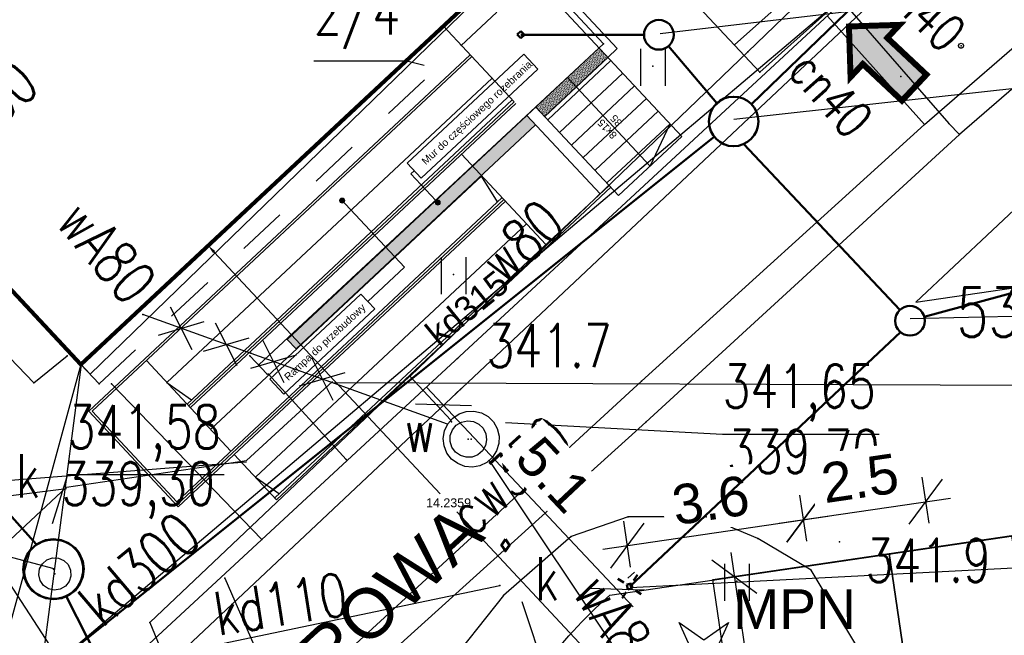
# Model space of a CAD drawing. Extents: x 5552506 to 5553307, y 5642054 to 5642708.
# Tile 26 of 72: x 5552828 to 5552848, y 5642453 to 5642466. Entities that reach past the tile are written whole.
import ezdxf
from ezdxf.enums import TextEntityAlignment as Align
from ezdxf.lldxf.tags import DXFTag

# ---------------------------------------------------------------- set-up
doc = ezdxf.new("R2010")
doc.units = 0
doc.header["$MEASUREMENT"] = 0
doc.linetypes.add('1', pattern=[2, 1, -1])
doc.linetypes.add('ACAD_ISO02W100', pattern=[15, 12, -3])
for name, color, linetype, lineweight in [('0_OPIS', 7, 'Continuous', 13), ('A_SC_WID', 1, 'Continuous', 18), ('A_WYBURZENIA', 6, 'Continuous', 0), ('Opisy', 7, 'Continuous', 13), ('PROJEKT', 255, 'Continuous', 50), ('ramka', 9, 'Continuous', 30)]:
    doc.layers.add(name, color=color, linetype=linetype, lineweight=lineweight)
for name, color, linetype in [('3DPLAN_K_OBRYS', 243, 'Continuous'), ('3DPLAN_K_OBRYS WIDOK', 242, 'Continuous'), ('A_SCHODY', 6, 'Continuous'), ('drzewa', 98, 'Continuous'), ('EGB_BlokBudynku', 7, 'Continuous'), ('EGB_Budynek', 7, 'Continuous'), ('EGB_DzialkaEwidencyjna', 7, 'Continuous'), ('EGB_ObiektTrwaleZwiazanyZBudynk', 7, 'Continuous'), ('GES_PrzewodCieplowniczy', 7, 'Continuous'), ('GES_PrzewodGazowy', 40, 'Continuous'), ('GES_PrzewodKanalizacyjny', 7, 'Continuous'), ('GES_Rzedna', 7, 'Continuous'), ('IS_Węzeł_sieci_kanalizacyjnej_-_opisy', 7, 'Continuous'), ('IS_Węzły_sieci_wodociągowej_-_opisy', 7, 'Continuous'), ('OT_Komunikacja', 7, 'Continuous'), ('OT_Rzedna', 7, 'Continuous'), ('pomiar', 7, 'Continuous'), ('przew_d_wodociagowy', 5, 'Continuous')]:
    doc.layers.add(name, color=color, linetype=linetype)
doc.layers.add('deszczówka', color=7, linetype='Continuous', lineweight=50, true_color=0x0a8f2c)
doc.layers.add('kan2', color=7, linetype='Continuous', lineweight=50, true_color=0x7f0300)
doc.layers.add('pomoce IS', color=7, linetype='Continuous', plot=False)
doc.layers.add('wodociagi', color=7, linetype='Continuous', true_color=0x085c77)
doc.styles.add('ARIAL', font='arial.ttf')
doc.styles.add('J-SWIS', font='arial.ttf', dxfattribs={"width": 0.8})
doc.styles.get("Standard").update_dxf_attribs({"font": 'arial.ttf'})
doc.styles.add('STYL_ARIAL', font='simplex', dxfattribs={"width": 0.75, "oblique": 0.1})
doc.styles.add('TABEL1', font='txt')
tags = doc.linetypes.add('SOLID', pattern=[10, 10, 0]).pattern_tags.tags
tags[6:7] = [DXFTag(74, 4), DXFTag(75, 0), DXFTag(340, '0'), DXFTag(46, 0.0), DXFTag(50, 0.0), DXFTag(44, 0.0), DXFTag(45, 0.0)]
tags[4:5] = [DXFTag(74, 4), DXFTag(75, 0), DXFTag(340, '0'), DXFTag(46, 0.0), DXFTag(50, 0.0), DXFTag(44, 0.0), DXFTag(45, 0.0)]
doc.dimstyles.new('darek', dxfattribs={"dimtxt": 0.8, "dimasz": 0.8, "dimexe": 0.5, "dimexo": 0.5, "dimgap": 0.25, "dimtad": 1, "dimrnd": 0.01, "dimzin": 1, "dimdsep": 46, "dimtxsty": 'ARIAL', "dimblk": 'OBLIQUE', "dimcen": 0.8, "dimdle": 0.5, "dimclrd": 256, "dimclre": 256, "dimclrt": 256, "dimazin": 0, "dimtfac": 1, "dimtmove": 1, "dimatfit": 3, "dimfxl": 1, "dimtfill": 1, "dimlwd": -1, "dimlwe": -1, "dimarcsym": 0})
doc.dimstyles.get("Standard").update_dxf_attribs({"dimtxt": 0.18, "dimasz": 0.18, "dimexe": 0.18, "dimexo": 0.0625, "dimgap": 0.09, "dimtad": 0, "dimtih": 1, "dimtoh": 1, "dimdec": 4, "dimzin": 0, "dimdsep": 46, "dimtxsty": 'Standard', "dimcen": 0.09, "dimadec": 0, "dimazin": 0, "dimtfac": 1, "dimtdec": 4, "dimtofl": 0, "dimtmove": 0, "dimatfit": 3, "dimfxl": 1, "dimtolj": 1, "dimtzin": 0, "dimarcsym": 0})

# ---------------------------------------------------------------- blocks, each defined once
blk = doc.blocks.new('DIG')
at = {"color": 7}
for points in [[(-1, 1.3, 0), (0, 0.6, 0), (1, 1.3, 0), (0.5, 0.2, 0), (1.4, -0.4, 0), (0.3, -0.4, 0), (0, -1.5, 0), (-0.3, -0.4, 0), (-1.4, -0.4, 0), (-0.5, 0.2, 0), (-1, 1.3, 0)], [(0, 0.1, 0), (0.0643, 0.0766, 0), (0.0985, 0.0174, 0), (0.0866, -0.05, 0), (0.0342, -0.094, 0), (-0.0342, -0.094, 0), (-0.0866, -0.05, 0), (-0.0985, 0.0174, 0), (-0.0643, 0.0766, 0), (0, 0.1, 0)]]:
    blk.add_polyline3d(points, dxfattribs=at)
blk = doc.blocks.new('RTPW01')
at = {"color": 7}
blk.add_polyline3d([(0, 0.1, 0), (0.0643, 0.0766, 0), (0.0985, 0.0174, 0), (0.0866, -0.05, 0), (0.0342, -0.094, 0), (-0.0342, -0.094, 0), (-0.0866, -0.05, 0), (-0.0985, 0.0174, 0), (-0.0643, 0.0766, 0), (0, 0.1, 0)], dxfattribs=at)
blk = doc.blocks.new('TRA1')
at = {"color": 7}
for points in [[(-0.5, 0.7, 0), (-0.5, -0.8, 0)], [(0.5, 0.7, 0), (0.5, -0.8, 0)]]:
    blk.add_polyline3d(points, dxfattribs=at)
blk = doc.blocks.new('_Oblique')
at = {"color": 0, "linetype": 'ByBlock', "lineweight": -2}
blk.add_line((-0.5, -0.5), (0.5, 0.5), dxfattribs=at)
blk = doc.blocks.new('*D254')
at = {"layer": 'Defpoints', "color": 0, "linetype": 'ByBlock'}
for p in [(5552841.159, 5642454.266), (5552842.825, 5642449.457), (5552841.887, 5642449.319)]:
    blk.add_point(p, dxfattribs=at)
at = {"layer": 'pomiar'}
for p, q in [((5552842.025, 5642454.899), (5552842.898, 5642448.962)), ((5552841.654, 5642454.339), (5552842.592, 5642454.477)), ((5552842.381, 5642449.392), (5552843.32, 5642449.53))]:
    blk.add_line(p, q, dxfattribs=at)
at = {"layer": 'pomiar', "xscale": 0.8, "yscale": 0.8, "zscale": 0.8}
for p, rotation in [((5552842.098, 5642454.404), 98.36916538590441), ((5552842.825, 5642449.457), 278.3691653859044)]:
    blk.add_blockref('_Oblique', p, dxfattribs=dict(at, rotation=rotation))
at = {"layer": 'pomiar', "linetype": 'ByBlock', "insert": (5552843.113, 5642452.026), "char_height": 0.8, "attachment_point": 5, "rotation": 278.3692, "style": 'ARIAL', "bg_fill": 3, "box_fill_scale": 1.25, "bg_fill_color": 256, "bg_fill_true_color": 13158600, "bg_fill_transparency": 0}
blk.add_mtext('5.0', dxfattribs=at)
blk = doc.blocks.new('*D255')
at = {"layer": 'Defpoints', "color": 0, "linetype": 'ByBlock'}
for p in [(5552843.495, 5642455.562), (5552843.632, 5642454.63), (5552840.071, 5642454.106)]:
    blk.add_point(p, dxfattribs=at)
at = {"layer": 'pomiar'}
for p, q in [((5552843.56, 5642455.124), (5552843.422, 5642456.057)), ((5552839.439, 5642454.966), (5552843.99, 5642455.635)), ((5552839.998, 5642454.6), (5552839.861, 5642455.533))]:
    blk.add_line(p, q, dxfattribs=at)
at = {"layer": 'pomiar', "xscale": 0.8, "yscale": 0.8, "zscale": 0.8}
for p, rotation in [((5552843.495, 5642455.562), 8.369165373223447), ((5552839.933, 5642455.038), 188.3691653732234)]:
    blk.add_blockref('_Oblique', p, dxfattribs=dict(at, rotation=rotation))
at = {"layer": 'pomiar', "linetype": 'ByBlock', "insert": (5552841.618, 5642455.952), "char_height": 0.8, "attachment_point": 5, "rotation": 8.3692, "style": 'ARIAL', "bg_fill": 3, "box_fill_scale": 1.25, "bg_fill_color": 256, "bg_fill_true_color": 13158600, "bg_fill_transparency": 0}
blk.add_mtext('3.6', dxfattribs=at)
blk = doc.blocks.new('*D258')
at = {"layer": 'Defpoints', "color": 0, "linetype": 'ByBlock'}
for p in [(5552845.968, 5642455.926), (5552846.106, 5642454.994), (5552843.632, 5642454.63)]:
    blk.add_point(p, dxfattribs=at)
at = {"layer": 'pomiar'}
for p, q in [((5552846.033, 5642455.488), (5552845.896, 5642456.421)), ((5552843, 5642455.49), (5552846.463, 5642455.999)), ((5552843.56, 5642455.124), (5552843.422, 5642456.057))]:
    blk.add_line(p, q, dxfattribs=at)
at = {"layer": 'pomiar', "xscale": 0.8, "yscale": 0.8, "zscale": 0.8}
for p, rotation in [((5552845.968, 5642455.926), 8.369165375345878), ((5552843.495, 5642455.562), 188.3691653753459)]:
    blk.add_blockref('_Oblique', p, dxfattribs=dict(at, rotation=rotation))
at = {"layer": 'pomiar', "linetype": 'ByBlock', "insert": (5552844.636, 5642456.396), "char_height": 0.8, "attachment_point": 5, "rotation": 8.3692, "style": 'ARIAL', "bg_fill": 3, "box_fill_scale": 1.25, "bg_fill_color": 256, "bg_fill_true_color": 13158600, "bg_fill_transparency": 0}
blk.add_mtext('2.5', dxfattribs=at)
blk = doc.blocks.new('*D383')
at = {"color": 0, "linetype": 'ByBlock', "lineweight": -2}
for p, q in [((5552831.416, 5642461.06), (5552831.33, 5642460.979)), ((5552831.584, 5642460.971), (5552836.153, 5642456.081)), ((5552841.057, 5642450.832), (5552836.489, 5642455.721)), ((5552841.134, 5642450.657), (5552841.048, 5642450.577))]:
    blk.add_line(p, q, dxfattribs=at)
at = {"color": 0, "linetype": 'ByBlock'}
for points in [[(5552831.606, 5642460.991), (5552831.562, 5642460.95), (5552831.461, 5642461.102)], [(5552841.035, 5642450.811), (5552841.079, 5642450.852), (5552841.18, 5642450.7)]]:
    blk.add_solid(points, dxfattribs=at)
at = {"layer": 'Defpoints', "color": 0, "linetype": 'ByBlock'}
for p in [(5552831.461, 5642461.102), (5552831.461, 5642461.102), (5552841.18, 5642450.7)]:
    blk.add_point(p, dxfattribs=at)
at = {"color": 0, "linetype": 'ByBlock', "insert": (5552836.321, 5642455.901), "char_height": 0.18, "attachment_point": 5}
blk.add_mtext('\\A1;14.2359', dxfattribs=at)
blk = doc.blocks.new('*D411')
at = {"layer": 'Defpoints', "color": 0, "linetype": 'ByBlock'}
for p in [(5552836.081, 5642457.751), (5552836.216, 5642457.878), (5552839.577, 5642454.033)]:
    blk.add_point(p, dxfattribs=at)
at = {"layer": 'pomiar'}
for p, q in [((5552840.055, 5642453.796), (5552835.873, 5642458.242)), ((5552836.445, 5642458.093), (5552836.58, 5642458.221)), ((5552839.942, 5642454.376), (5552840.077, 5642454.503))]:
    blk.add_line(p, q, dxfattribs=at)
at = {"layer": 'pomiar', "xscale": 0.8, "yscale": 0.8, "zscale": 0.8}
for p, rotation in [((5552836.216, 5642457.878), 133.246595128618), ((5552839.713, 5642454.16), 313.246595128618)]:
    blk.add_blockref('_Oblique', p, dxfattribs=dict(at, rotation=rotation))
at = {"layer": 'pomiar', "linetype": 'ByBlock', "insert": (5552838.444, 5642456.47), "char_height": 0.8, "attachment_point": 5, "rotation": 313.2466, "style": 'ARIAL', "bg_fill": 3, "box_fill_scale": 1.25, "bg_fill_color": 256, "bg_fill_true_color": 13158600, "bg_fill_transparency": 0}
blk.add_mtext('5.1', dxfattribs=at)

msp = doc.modelspace()

# ---------------------------------------------------------------- hatches: boundary and pattern name
at = {"layer": 'A_SC_WID'}
msp.add_hatch(color=256, dxfattribs=at).paths.add_polyline_path([(5552844.41374, 5642465.53103), (5552844.4464, 5642464.50861), (5552844.69384, 5642464.77238), (5552845.48515, 5642464.03005), (5552845.98003, 5642464.55759), (5552845.18872, 5642465.29991), (5552845.43617, 5642465.56368)])
at = {"layer": 'A_WYBURZENIA', "transparency": 33554687}
h = msp.add_hatch(dxfattribs=at)
h.set_pattern_fill('DOTS', color=256, scale=0.015, angle=43.0702)
h.set_pattern_definition([(43.0702, (5552418.91445, 5642489.12554), (-0.0075636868, 0.025526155), [0, -0.0238125])])
h.paths.add_polyline_path([(5552838.08599, 5642463.90164), (5552838.26354, 5642463.7117), (5552838.90275, 5642464.30923), (5552838.7252, 5642464.49917), (5552838.08599, 5642463.90164)], is_closed=False)
h.paths.add_polyline_path([(5552838.7252, 5642464.49917), (5552838.90275, 5642464.30923), (5552839.54195, 5642464.90677), (5552839.3644, 5642465.0967), (5552838.7252, 5642464.49917)], is_closed=False)
h = msp.add_hatch(dxfattribs=at)
h.set_pattern_fill('DOTS', color=256, scale=0.01, angle=43.0702)
h.set_pattern_definition([(43.0702, (5552576.608884, 5642507.05879), (-0.0050424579, 0.0170174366), [0, -0.015875])])
h.paths.add_polyline_path([(5552833.23758, 5642459.01339), (5552835.23154, 5642460.87736), (5552835.05399, 5642461.06729), (5552833.06003, 5642459.20333), (5552833.23758, 5642459.01339)], is_closed=False)
h.paths.add_polyline_path([(5552835.05399, 5642461.06729), (5552835.23154, 5642460.87736), (5552836.24221, 5642461.82215), (5552836.14772, 5642461.92323, -0.56662576), (5552836.02959, 5642461.97929), (5552835.05399, 5642461.06729)], is_closed=False)
h.paths.add_polyline_path([(5552836.14772, 5642461.92323), (5552836.24221, 5642461.82215), (5552836.98514, 5642462.51664), (5552836.80759, 5642462.70657), (5552836.09974, 5642462.04487, -0.56662576), (5552836.14772, 5642461.92323)], is_closed=False)
h.paths.add_polyline_path([(5552838.08092, 5642463.54098), (5552837.90336, 5642463.73091), (5552836.80759, 5642462.70657), (5552836.98514, 5642462.51664), (5552838.08092, 5642463.54098)], is_closed=False)
at = {"layer": 'Opisy', "ltscale": 0.5}
h = msp.add_hatch(color=256, dxfattribs=at)
h.dxf.hatch_style = 1
h.paths.add_polyline_path([(5552834.19428, 5642461.96411), (5552834.12666, 5642462.03645, 0.73335986)])
h.paths.add_polyline_path([(5552834.12666, 5642462.03645), (5552834.19428, 5642461.96411, 0.07646455), (5552834.20731, 5642461.97301, 1.16559092)])
h = msp.add_hatch(color=256, dxfattribs=at)
h.dxf.hatch_style = 1
h.paths.add_polyline_path([(5552836.12515, 5642461.92453), (5552836.05753, 5642461.99687, 0.73335986)])
h.paths.add_polyline_path([(5552836.05753, 5642461.99687), (5552836.12515, 5642461.92453, 0.07646455), (5552836.13818, 5642461.93343, 1.16559092)])

# ---------------------------------------------------------------- linework, layer by layer
at = {"linetype": 'ByBlock'}
msp.add_lwpolyline([(5552818.13, 5642470.25), (5552854.09, 5642503.87), (5552864.53, 5642492.88), (5552829.075, 5642458.505), (5552818.13, 5642470.25)], dxfattribs=at)
at = {"color": 7}
for p in [(5552839.45, 5642465.18), (5552839.45, 5642465.18), (5552846.68, 5642465.14, 342), (5552842.37, 5642465.02), (5552840.45, 5642464.73), (5552840.45, 5642464.73), (5552836.42, 5642460.52), (5552836.42, 5642460.52), (5552830.14, 5642459.71), (5552830.14, 5642459.71), (5552832.32395, 5642458.92899), (5552828.61, 5642458.87), (5552828.61, 5642458.87), (5552832.302, 5642458.872), (5552836.5, 5642458.82, 341.7), (5552836.5, 5642458.82, 341.7), (5552828.87, 5642458.71), (5552828.87, 5642458.71), (5552828.89, 5642458.7), (5552832.49, 5642458.7), (5552832.49, 5642458.7), (5552827.94, 5642458.33), (5552827.94, 5642458.33), (5552832.657, 5642458.503), (5552832.657, 5642458.503), (5552832.68, 5642458.5), (5552832.68, 5642458.5), (5552835.54, 5642458.46), (5552835.54, 5642458.46), (5552835.5418, 5642458.4604), (5552835.5418, 5642458.4604), (5552829.51, 5642458.31), (5552829.51, 5642458.31), (5552836.365, 5642457.575), (5552836.38, 5642457.54), (5552836.3, 5642457.49), (5552836.72, 5642457.19), (5552836.78, 5642457.19), (5552834.25, 5642456.78), (5552834.25, 5642456.78), (5552837.142, 5642456.754), (5552839.95, 5642455.62), (5552841.53, 5642455.62), (5552832.549, 5642455.158), (5552832.549, 5642455.158), (5552838.8, 5642455.22), (5552842.57, 5642455.18), (5552827.981, 5642455.069), (5552827.981, 5642455.069), (5552844.22, 5642455.11, 341.9), (5552828.337, 5642454.56), (5552828.337, 5642454.56), (5552828.365, 5642454.465), (5552828.365, 5642454.465), (5552831.8, 5642454.38), (5552831.8, 5642454.38), (5552843.65, 5642454.54), (5552837.36, 5642454.23), (5552842.15, 5642454.32), (5552828.603, 5642454.001), (5552828.603, 5642454.001), (5552837.43, 5642454.03), (5552830.28, 5642453.48), (5552830.28, 5642453.48), (5552830.2801, 5642453.4809), (5552830.2801, 5642453.4809)]:
    msp.add_point(p, dxfattribs=at)
at = {"layer": '3DPLAN_K_OBRYS'}
msp.add_line((5552835.17333, 5642464.57371), (5552836.34946, 5642465.67317), dxfattribs=at)
at = {"layer": '3DPLAN_K_OBRYS WIDOK'}
msp.add_line((5552833.89492, 5642463.37865), (5552835.17333, 5642464.57371), dxfattribs=at)
at = {"layer": 'A_SC_WID', "lineweight": 30}
for points in [[(5552815.23342, 5642450.96027), (5552817.89894, 5642448.42624, 0.39793845), (5552826.14381, 5642448.40431), (5552873.62729, 5642493.06699)], [(5552853.5118, 5642467.24382), (5552845.7645, 5642459.95675), (5552852.37874, 5642460.92982, 0.41421356), (5552854.10009, 5642463.24502), (5552853.5118, 5642467.24382)], [(5552838.59142, 5642439.39634), (5552837.04667, 5642442.98168, -0.32278711), (5552839.57734, 5642454.03312)]]:
    msp.add_lwpolyline(points, format="xyb", dxfattribs=at)
msp.add_lwpolyline([(5552839.57734, 5642454.03312), (5552860.0657, 5642457.04732), (5552857.95129, 5642471.41958), (5552876.70787, 5642489.06191)], dxfattribs=at)
at = {"layer": 'A_SC_WID', "const_width": 0.12055}
msp.add_lwpolyline([(5552844.35286, 5642465.52908), (5552845.43617, 5642465.56368), (5552845.18872, 5642465.29991), (5552845.98003, 5642464.55759), (5552845.48515, 5642464.03005), (5552844.69384, 5642464.77238), (5552844.4464, 5642464.50861), (5552844.41374, 5642465.53103)], dxfattribs=at)
at = {"layer": 'A_SCHODY'}
for p, q in [((5552837.86076, 5642467.08594), (5552839.73188, 5642465.08432)), ((5552837.67082, 5642466.90838), (5552841.03749, 5642463.30693)), ((5552836.20979, 5642465.5426), (5552837.64386, 5642464.00851)), ((5552837.90336, 5642463.73091), (5552839.3644, 5642465.0967)), ((5552829.04914, 5642457.75365), (5552836.7561, 5642464.95818)), ((5552829.11981, 5642457.75127), (5552836.79025, 5642464.92166)), ((5552839.54195, 5642464.90677), (5552839.73188, 5642465.08432)), ((5552838.32501, 5642463.64596), (5552839.60341, 5642464.84102)), ((5552838.56402, 5642463.39027), (5552839.84242, 5642464.58534)), ((5552838.7252, 5642464.49917), (5552840.39829, 5642462.7094)), ((5552830.62532, 5642458.3373), (5552837.19998, 5642464.48335)), ((5552838.80303, 5642463.13459), (5552840.08144, 5642464.32966)), ((5552831.03506, 5642457.89899), (5552837.60972, 5642464.04504)), ((5552831.06921, 5642457.86246), (5552837.64386, 5642464.00851)), ((5552831.10335, 5642457.82594), (5552837.67801, 5642463.97198)), ((5552838.08599, 5642463.90164), (5552839.75908, 5642462.11187)), ((5552839.04204, 5642462.87891), (5552840.32045, 5642464.07398)), ((5552837.90336, 5642463.73091), (5552839.38524, 5642462.14569)), ((5552839.28106, 5642462.62323), (5552840.55946, 5642463.8183)), ((5552839.52007, 5642462.36755), (5552840.79848, 5642463.56261)), ((5552840.39829, 5642462.7094), (5552840.79848, 5642463.56261)), ((5552839.75908, 5642462.11187), (5552841.03749, 5642463.30693)), ((5552836.58223, 5642462.94764), (5552838.28947, 5642461.12135)), ((5552836.99086, 5642462.50829), (5552831.51197, 5642457.38659)), ((5552836.98241, 5642462.50724), (5552837.30013, 5642461.98292)), ((5552830.82467, 5642455.85431), (5552837.43585, 5642462.0345)), ((5552830.82705, 5642455.92498), (5552837.4017, 5642462.07102)), ((5552830.85881, 5642455.81778), (5552837.46999, 5642461.99797)), ((5552837.8968, 5642461.5414), (5552832.41792, 5642456.41969)), ((5552830.21559, 5642458.77561), (5552831.92282, 5642456.94932)), ((5552830.62532, 5642458.3373), (5552831.12707, 5642457.985)), ((5552829.04914, 5642457.75365), (5552830.85881, 5642455.81778)), ((5552829.11981, 5642457.75127), (5552830.82705, 5642455.92498)), ((5552832.84473, 5642455.96312), (5552831.99111, 5642456.87627)), ((5552832.41792, 5642456.41969), (5552832.9026, 5642456.08566))]:
    msp.add_line(p, q, dxfattribs=at)
at = {"layer": 'A_WYBURZENIA', "linetype": 'ACAD_ISO02W100', "transparency": 33554687}
for p, q in [((5552838.26354, 5642463.7117), (5552839.54195, 5642464.90677)), ((5552833.06003, 5642459.20333), (5552837.90336, 5642463.73091)), ((5552833.23758, 5642459.01339), (5552838.08092, 5642463.54098)), ((5552833.06003, 5642459.20333), (5552833.23758, 5642459.01339)), ((5552833.06003, 5642459.20333), (5552833.23758, 5642459.01339))]:
    msp.add_line(p, q, dxfattribs=at)
at = {"layer": 'deszczówka', "linetype": 'ByBlock'}
for p, q in [((5552837.78367, 5642465.43476), (5552837.71061, 5642465.36647)), ((5552837.71061, 5642465.36647), (5552837.77971, 5642465.29418)), ((5552837.85276, 5642465.36247), (5552837.77971, 5642465.29418)), ((5552837.78367, 5642465.43476), (5552837.85276, 5642465.36247)), ((5552841.74267, 5642463.97776), (5552840.76504, 5642465.13343)), ((5552842.28666, 5642463.15462), (5552845.44198, 5642459.80002))]:
    msp.add_line(p, q, dxfattribs=at)
for points in [[(5552842.44234, 5642463.95834), (5552847.42499, 5642468.76802)], [(5552837.78096, 5642465.36247), (5552840.27128, 5642465.36247)], [(5552845.93706, 5642459.66005), (5552859.1538, 5642463.24574)]]:
    msp.add_lwpolyline(points, dxfattribs=at)
for centre, radius in [((5552840.57128, 5642465.36247), 0.3), ((5552842.0826, 5642463.61108), 0.5), ((5552845.64752, 5642459.5815), 0.3)]:
    msp.add_circle(centre, radius, dxfattribs=at)
at = {"layer": 'EGB_BlokBudynku', "color": 7}
for points in [[(5552818.13, 5642470.25, 0), (5552828.89, 5642458.7, 0), (5552838.17, 5642467.37, 0), (5552827.4, 5642478.9, 0), (5552827.25, 5642478.78, 0), (5552818.13, 5642470.25, 0)], [(5552833.6, 5642464.835, 0), (5552835.4784, 5642464.835, 0), (5552835.83, 5642464.75, 0)]]:
    msp.add_polyline3d(points, dxfattribs=at)
at = {"layer": 'EGB_BlokBudynku', "color": 7, "linetype": '1'}
msp.add_polyline3d([(5552828.89, 5642458.7, 0), (5552829.26, 5642458.31, 0), (5552838.54, 5642466.98, 0), (5552838.17, 5642467.37, 0), (5552828.89, 5642458.7, 0)], dxfattribs=at)
at = {"layer": 'EGB_BlokBudynku', "color": 7}
for p in [(5552828.89, 5642458.7), (5552828.89, 5642458.7), (5552828.89, 5642458.7), (5552829.26, 5642458.31)]:
    msp.add_point(p, dxfattribs=at)
at = {"layer": 'EGB_Budynek', "color": 7}
msp.add_point((5552828.89, 5642458.7), dxfattribs=at)
at = {"layer": 'EGB_DzialkaEwidencyjna', "color": 7}
msp.add_polyline3d([(5552842.0973, 5642465.1576, 0), (5552844.8004, 5642467.5705, 0)], dxfattribs=at)
at = {"layer": 'EGB_ObiektTrwaleZwiazanyZBudynk', "color": 7}
msp.add_polyline3d([(5552839.68, 5642466.59, 0), (5552840.26, 5642467.12, 0), (5552842.61, 5642464.61, 0), (5552845.31, 5642467.02, 0), (5552842.94, 5642469.58, 0), (5552843.51, 5642470.12, 0), (5552842.4026, 5642471.3267, 0), (5552838.5782, 5642467.7516, 0), (5552839.68, 5642466.59, 0)], dxfattribs=at)
msp.add_point((5552842.61, 5642464.61), dxfattribs=at)
at = {"layer": 'GES_PrzewodCieplowniczy', "color": 214}
for points in [[(5552831.35, 5642450.2, 0), (5552840.22, 5642458.36, 0), (5552845.94, 5642463.55, 0), (5552848.41, 5642465.69, 0), (5552857.32, 5642473.73, 0), (5552866.23, 5642481.77, 0), (5552867.2142, 5642482.7908, 0)], [(5552867.4382, 5642482.0068, 0), (5552867.06, 5642481.66, 0), (5552858.15, 5642473.63, 0), (5552849.24, 5642465.59, 0), (5552846.65, 5642463.35, 0), (5552840.31, 5642457.53, 0), (5552831.44, 5642449.52, 0)], [(5552844.29, 5642466.03, 0), (5552846.43, 5642463.57, 0), (5552846.65, 5642463.35, 0)], [(5552843.98, 5642465.74, 0), (5552845.94, 5642463.55, 0)]]:
    msp.add_polyline3d(points, dxfattribs=at)
at = {"layer": 'GES_PrzewodCieplowniczy', "color": 7}
for p in [(5552845.46, 5642464.52), (5552845.49, 5642464.06), (5552845.94, 5642463.55), (5552845.94, 5642463.55), (5552846.43, 5642463.57), (5552846.65, 5642463.35), (5552846.65, 5642463.35), (5552840.22, 5642458.36), (5552840.31, 5642457.53)]:
    msp.add_point(p, dxfattribs=at)
at = {"layer": 'GES_PrzewodGazowy', "color": 40}
msp.add_polyline3d([(5552831.8, 5642454.38, 0), (5552837.59, 5642441.06, 0)], dxfattribs=at)
at = {"layer": 'GES_PrzewodKanalizacyjny', "color": 34}
for points in [[(5552847.42586, 5642468.76718, 0), (5552828.361, 5642452.641, 0)], [(5552823.848, 5642459.704, 0), (5552827.981, 5642455.069, 0)], [(5552827.9023, 5642454.1183, 0), (5552827.8028, 5642454.2459, 0), (5552827.7397, 5642454.3948, 0), (5552827.7173, 5642454.555, 0), (5552827.7372, 5642454.7156, 0), (5552827.7979, 5642454.8655, 0), (5552827.8953, 5642454.9947, 0), (5552828.0229, 5642455.0942, 0), (5552828.1718, 5642455.1573, 0), (5552828.332, 5642455.1797, 0), (5552828.4926, 5642455.1598, 0), (5552828.6425, 5642455.0991, 0), (5552828.7717, 5642455.0017, 0), (5552828.8712, 5642454.8741, 0), (5552828.9343, 5642454.7252, 0), (5552828.9567, 5642454.565, 0), (5552828.9368, 5642454.4044, 0), (5552828.8761, 5642454.2545, 0), (5552828.7787, 5642454.1253, 0), (5552828.6511, 5642454.0258, 0), (5552828.5022, 5642453.9627, 0), (5552828.342, 5642453.9403, 0), (5552828.1814, 5642453.9602, 0), (5552828.0315, 5642454.0209, 0), (5552827.9023, 5642454.1183, 0)], [(5552828.1359, 5642454.2322, 0), (5552828.0673, 5642454.3307, 0), (5552828.0389, 5642454.4473, 0), (5552828.0545, 5642454.5663, 0), (5552828.1121, 5642454.6716, 0), (5552828.2038, 5642454.749, 0), (5552828.3173, 5642454.7881, 0), (5552828.4372, 5642454.7835, 0), (5552828.5474, 5642454.7359, 0), (5552828.6329, 5642454.6517, 0), (5552828.6823, 5642454.5423, 0), (5552828.6888, 5642454.4225, 0), (5552828.6516, 5642454.3084, 0), (5552828.5756, 5642454.2154, 0), (5552828.4713, 5642454.1562, 0), (5552828.3525, 5642454.1386, 0), (5552828.2355, 5642454.1652, 0), (5552828.1359, 5642454.2322, 0)], [(5552828.496, 5642452.38, 0), (5552837.36, 5642454.23, 0)], [(5552828.59438, 5642454.01801, 0), (5552831.56, 5642448.17, 0), (5552839.07, 5642433.67, 0), (5552845.3, 5642422.01, 0)]]:
    msp.add_polyline3d(points, dxfattribs=at)
at = {"layer": 'GES_Rzedna', "color": 7}
for points in [[(5552845.0244, 5642457.285, 0), (5552841.86, 5642457.285, 0), (5552837.47, 5642457.52, 0)], [(5552831.7844, 5642456.465, 0), (5552828.62, 5642456.465, 0), (5552828.31, 5642455.48, 0)], [(5552835.63, 5642450.935, 0), (5552838.7944, 5642450.935, 0), (5552837.81, 5642453.9, 0)]]:
    msp.add_polyline3d(points, dxfattribs=at)
at = {"layer": 'IS_Węzeł_sieci_kanalizacyjnej_-_opisy', "color": 211, "linetype": 'SOLID', "ltscale": 0.01}
for p, q in [((5552879.68392, 5642470.00348), (5552840.59492, 5642465.38298)), ((5552879.17712, 5642467.73288), (5552842.08932, 5642463.65048)), ((5552799.75362, 5642462.13468), (5552828.34492, 5642454.57438)), ((5552876.56047, 5642460.27698), (5552845.65287, 5642459.62168))]:
    msp.add_line(p, q, dxfattribs=at)
at = {"layer": 'IS_Węzły_sieci_wodociągowej_-_opisy', "color": 211, "linetype": 'SOLID', "ltscale": 0.01}
for p, q in [((5552792.96619, 5642453.71854), (5552832.23389, 5642456.72724)), ((5552792.72018, 5642451.61923), (5552828.59768, 5642456.19383))]:
    msp.add_line(p, q, dxfattribs=at)
at = {"layer": 'kan2', "linetype": 'ByBlock'}
for p, q in [((5552823.82776, 5642459.72414), (5552827.98493, 5642455.06459)), ((5552828.59437, 5642454.018), (5552831.72733, 5642447.84692))]:
    msp.add_line(p, q, dxfattribs=at)
msp.add_circle((5552828.337, 5642454.56), 0.6, dxfattribs=at)
at = {"layer": 'Opisy', "ltscale": 0.5}
for p, q in [((5552835.62633, 5642462.6139), (5552835.56002, 5642462.55192)), ((5552836.06466, 5642462.01208), (5552835.56002, 5642462.55192)), ((5552834.13642, 5642462.04885), (5552835.43136, 5642460.66361)), ((5552834.6896, 5642459.9702), (5552835.43136, 5642460.66361))]:
    msp.add_line(p, q, dxfattribs=at)
for points in [[(5552835.76695, 5642462.46347), (5552838.12471, 5642464.66753), (5552837.84347, 5642464.96838), (5552835.48571, 5642462.76433)], [(5552832.99008, 5642458.0996), (5552834.83022, 5642459.81978), (5552834.54898, 5642460.12063), (5552832.70884, 5642458.40045)]]:
    msp.add_lwpolyline(points, close=True, dxfattribs=at)
for centre in [(5552834.17186, 5642462.01093), (5552836.10273, 5642461.97135)]:
    msp.add_circle(centre, 0.05191, dxfattribs=at)
at = {"layer": 'OT_Komunikacja', "color": 7}
for points in [[(5552864.9, 5642476.53, 0), (5552865.26, 5642473.26, 0), (5552866.35, 5642463.28, 342.3), (5552867.2, 5642456.62, 342.2), (5552867.84, 5642452.6, 342.2), (5552846.85, 5642449.22, 0), (5552843.65, 5642454.54, 0), (5552842.57, 5642455.18, 0), (5552841.53, 5642455.62, 0), (5552839.95, 5642455.62, 0), (5552838.8, 5642455.22, 0), (5552837.43, 5642454.03, 0), (5552836.21, 5642452.49, 0), (5552835.17, 5642450.44, 0), (5552835.1, 5642448.07, 0), (5552835.38, 5642446.85, 0), (5552838.62, 5642439.33, 0)], [(5552847.339, 5642468.791, 0), (5552845.1, 5642466.79, 0), (5552829.45, 5642452.29, 0), (5552827.02, 5642450.17, 0)], [(5552832.49, 5642458.7, 0), (5552839.45, 5642465.18, 0), (5552837.84, 5642466.91, 0)], [(5552823.918, 5642462.51, 0), (5552827.94, 5642458.33, 0), (5552828.61, 5642458.87, 0)], [(5552823.19, 5642461.84, 0), (5552823.45, 5642461.55, 0), (5552822.25, 5642460.31, 0), (5552826.62, 5642455.54, 0), (5552828.993, 5642451.895, 0)], [(5552832.302, 5642458.872, 0), (5552832.657, 5642458.503, 0)], [(5552832.68, 5642458.5, 0), (5552834.25, 5642456.78, 0)], [(5552832.549, 5642455.158, 0), (5552829.51, 5642458.31, 0)]]:
    msp.add_polyline3d(points, dxfattribs=at)
at = {"layer": 'pomoce IS', "color": 6, "linetype": 'ByBlock'}
msp.add_line((5552828.89, 5642458.7), (5552801.22109, 5642357.41115), dxfattribs=at)
at = {"layer": 'PROJEKT', "color": 6, "linetype": 'Continuous', "lineweight": 30}
for points in [[(5552845.22323, 5642454.87904), (5552847.69661, 5642455.24292), (5552848.42436, 5642450.29617), (5552845.95098, 5642449.93229)], [(5552841.66157, 5642454.35506), (5552845.22323, 5642454.87904), (5552845.95098, 5642449.93229), (5552842.38932, 5642449.40831)]]:
    msp.add_lwpolyline(points, close=True, dxfattribs=at)
at = {"layer": 'PROJEKT', "color": 6, "linetype": 'Continuous', "lineweight": 140}
msp.add_polyline3d([(5552854.09, 5642503.87, 0), (5552864.86, 5642492.32, 0), (5552838.17, 5642467.37, 0), (5552828.89, 5642458.7, 0), (5552818.13, 5642470.25, 0), (5552827.25, 5642478.78, 0), (5552826.9, 5642479.2, 0), (5552826.57, 5642479.31, 0), (5552825.36, 5642480.67, 0), (5552825.57, 5642480.88, 0), (5552825.38, 5642481.35, 0), (5552825.42, 5642481.91, 0), (5552825.67, 5642482.28, 0), (5552826.03, 5642482.53, 0), (5552826.63, 5642482.59, 0), (5552827.14, 5642482.34, 0), (5552827.35, 5642482.54, 0), (5552828.62, 5642481.19, 0), (5552828.82, 5642480.98, 0), (5552831.79, 5642483.73, 0), (5552832.16, 5642483.37, 0), (5552854.09, 5642503.87, 0)], dxfattribs=at)
at = {"layer": 'przew_d_wodociagowy', "color": 5}
for points in [[(5552835.5418, 5642458.4604, 0), (5552842.37, 5642465.02, 0), (5552849.278, 5642471.673, 0)], [(5552836.3, 5642457.49, 0), (5552830.14, 5642459.71, 0)], [(5552830.2801, 5642453.4809, 0), (5552835.54, 5642458.46, 0), (5552836.365, 5642457.575, 0)], [(5552836.3829, 5642456.7865, 0), (5552836.2888, 5642456.9086, 0), (5552836.2311, 5642457.0516, 0), (5552836.2141, 5642457.2048, 0), (5552836.239, 5642457.3569, 0), (5552836.3041, 5642457.4967, 0), (5552836.4045, 5642457.6137, 0), (5552836.5328, 5642457.6993, 0), (5552836.6793, 5642457.7471, 0), (5552836.8334, 5642457.7536, 0), (5552836.9835, 5642457.7183, 0), (5552837.1185, 5642457.6438, 0), (5552837.2283, 5642457.5357, 0), (5552837.305, 5642457.4019, 0), (5552837.3427, 5642457.2524, 0), (5552837.3386, 5642457.0983, 0), (5552837.2932, 5642456.951, 0), (5552837.2097, 5642456.8214, 0), (5552837.0943, 5642456.7191, 0), (5552836.9556, 5642456.6518, 0), (5552836.8039, 5642456.6244, 0), (5552836.6504, 5642456.6389, 0), (5552836.5065, 5642456.6943, 0), (5552836.3829, 5642456.7865, 0)], [(5552836.4597, 5642456.9255, 0), (5552836.3879, 5642457.0244, 0), (5552836.3521, 5642457.1412, 0), (5552836.3562, 5642457.2632, 0), (5552836.3997, 5642457.3774, 0), (5552836.4779, 5642457.4712, 0), (5552836.5823, 5642457.5346, 0), (5552836.7017, 5642457.5606, 0), (5552836.823, 5642457.5465, 0), (5552836.9332, 5642457.4937, 0), (5552837.0203, 5642457.408, 0), (5552837.0748, 5642457.2987, 0), (5552837.0909, 5642457.1776, 0), (5552837.0668, 5642457.0579, 0), (5552837.0051, 5642456.9524, 0), (5552836.9125, 5642456.8728, 0), (5552836.7991, 5642456.8274, 0), (5552836.677, 5642456.8214, 0), (5552836.5597, 5642456.8553, 0), (5552836.4597, 5642456.9255, 0)], [(5552837.142, 5642456.754, 0), (5552840.81, 5642451.27, 0), (5552841.18, 5642450.7, 0)], [(5552830.28, 5642453.48, 0), (5552833.68, 5642445.22, 0), (5552840.7, 5642429.3, 0), (5552842.62, 5642424.87, 0)]]:
    msp.add_polyline3d(points, dxfattribs=at)
at = {"layer": 'ramka'}
msp.add_line((5552828.89311, 5642458.69666), (5552827.65964, 5642449.27708), dxfattribs=at)
at = {"layer": 'wodociagi', "color": 1, "linetype": 'ByBlock', "true_color": 0xfd021c}
for p, q in [((5552831.13724, 5642458.99764), (5552830.70413, 5642459.85825)), ((5552830.45874, 5642459.29131), (5552831.38262, 5642459.56457)), ((5552832.04528, 5642458.6711), (5552831.61217, 5642459.53171)), ((5552831.36678, 5642458.96477), (5552832.29066, 5642459.23803)), ((5552833.0006, 5642458.32681), (5552832.56749, 5642459.18742)), ((5552832.3221, 5642458.62048), (5552833.24599, 5642458.89374)), ((5552833.98786, 5642457.97101), (5552833.55475, 5642458.83162)), ((5552833.30936, 5642458.26468), (5552834.23325, 5642458.53795))]:
    msp.add_line(p, q, dxfattribs=at)
at = {"layer": 'wodociagi', "color": 4, "linetype": 'ByBlock', "lineweight": 30}
for points in [[(5552811.34021, 5642471.14552), (5552826.83576, 5642454.57469), (5552828.59782, 5642456.22092)], [(5552828.59782, 5642456.22092), (5552832.23402, 5642456.75433), (5552833.97536, 5642458.35447)]]:
    msp.add_lwpolyline(points, dxfattribs=at)

# ---------------------------------------------------------------- block references
at = {"color": 7, "xscale": 0.5, "yscale": 0.5}
for name, p in [('RTPW01', (5552846.68, 5642465.14)), ('TRA1', (5552840.45, 5642464.73)), ('TRA1', (5552840.45, 5642464.73)), ('TRA1', (5552836.42, 5642460.52)), ('TRA1', (5552836.42, 5642460.52)), ('TRA1', (5552842.15, 5642454.32))]:
    msp.add_blockref(name, p, dxfattribs=at)
at = {"layer": 'drzewa', "color": 98, "xscale": 0.5, "yscale": 0.5}
msp.add_blockref('DIG', (5552841.48, 5642452.83), dxfattribs=at)

# ---------------------------------------------------------------- texts
at = {"color": 211, "linetype": 'ByBlock'}
msp.add_text('kd315', height=0.498217, rotation=39.21955, dxfattribs=at).set_placement((5552836.11635, 5642459.05252))
at = {"layer": 'A_SC_WID', "lineweight": 30, "insert": (5552826.35921, 5642446.68801), "char_height": 1, "attachment_point": 1, "rotation": 42.600329, "style": 'TABEL1'}
msp.add_mtext_dynamic_manual_height_columns('{\\fArial|b0|i0|c238|p34;DROGA POŻAROWA}', width=1669.0256574, gutter_width=100, heights=[0], dxfattribs=at)
at = {"layer": 'EGB_BlokBudynku', "color": 7, "style": 'STYL_ARIAL', "width": 0.75}
msp.add_text('2/4', height=0.875, dxfattribs=at).set_placement((5552833.6, 5642465.1086), align=Align.BOTTOM_LEFT)
at = {"layer": 'EGB_DzialkaEwidencyjna', "color": 7, "style": 'STYL_ARIAL', "width": 0.75}
msp.add_text('53/4', height=1, dxfattribs=at).set_placement((5552846.59, 5642458.9556), align=Align.BOTTOM_LEFT)
at = {"layer": 'GES_PrzewodCieplowniczy', "color": 212, "style": 'STYL_ARIAL', "width": 0.75}
for s, height, rotation, p in [('cn40', 0.75, 315.6, (5552844.8205, 5642466.1016)), ('cn40', 0.75, 311.4, (5552842.9863, 5642464.4605)), ('cw350', 0.875, 42.6, (5552836.9863, 5642454.9933))]:
    msp.add_text(s, height=height, rotation=rotation, dxfattribs=at).set_placement(p, align=Align.BOTTOM_LEFT)
at = {"layer": 'GES_PrzewodKanalizacyjny', "color": 34, "style": 'STYL_ARIAL', "width": 0.75}
for s, rotation, p in [('ks200', 41.1, (5552826.2797, 5642462.3184)), ('kd300', 40.3, (5552829.4907, 5642453.1607)), ('kd110', 8.9, (5552831.7017, 5642452.9589))]:
    msp.add_text(s, height=0.875, rotation=rotation, dxfattribs=at).set_placement(p, align=Align.BOTTOM_LEFT)
at = {"layer": 'GES_PrzewodKanalizacyjny', "color": 36, "style": 'STYL_ARIAL', "width": 0.75}
msp.add_text('k', height=0.875, dxfattribs=at).set_placement((5552827.58, 5642455.7486), align=Align.BOTTOM_LEFT)
at = {"layer": 'GES_PrzewodKanalizacyjny', "color": 34, "style": 'STYL_ARIAL', "width": 0.75}
for s, height, p in [('.', 2.5, (5552837.07, 5642454.1789)), ('k', 0.875, (5552838.07, 5642453.6686))]:
    msp.add_text(s, height=height, dxfattribs=at).set_placement(p, align=Align.BOTTOM_LEFT)
at = {"layer": 'GES_Rzedna', "color": 7, "style": 'STYL_ARIAL', "width": 0.75}
for s, p in [('341,65', (5552841.86, 5642457.5586)), ('341,58', (5552828.62, 5642456.7386)), ('339,70', (5552841.95, 5642456.2386)), ('339,30', (5552828.5, 5642455.5886))]:
    msp.add_text(s, height=0.875, dxfattribs=at).set_placement(p, align=Align.BOTTOM_LEFT)
at = {"layer": 'Opisy', "ltscale": 0.5, "char_height": 0.15, "style": 'ARIAL'}
for s, insert, width, attachment_point, rotation in [('Mur do częściowego rozebrania', (5552835.75863, 5642462.8339), 6.8599924, 1, 43.0702), ('\\pxqc;8x15\\P35', (5552839.61914, 5642463.54288), 0.7439139, 5, 133.0702), ('Rampa do przebudowy', (5552832.98176, 5642458.47002), 6.8599924, 1, 43.0702)]:
    msp.add_mtext(s, dxfattribs=dict(at, insert=insert, width=width, attachment_point=attachment_point, rotation=rotation))
at = {"layer": 'OT_Rzedna', "color": 7, "style": 'STYL_ARIAL', "width": 0.75}
for s, p in [('341.7', (5552837.09, 5642458.3786)), ('341.9', (5552844.75, 5642454.0386))]:
    msp.add_text(s, height=0.875, dxfattribs=at).set_placement(p, align=Align.BOTTOM_LEFT)
at = {"layer": 'przew_d_wodociagowy', "color": 5, "style": 'STYL_ARIAL', "width": 0.75}
for s, rotation, p in [('wA80', 310.3, (5552828.1507, 5642461.3893)), ('w80', 41.9, (5552837.6086, 5642460.0863)), ('wA80', 303.1, (5552838.5868, 5642453.9551))]:
    msp.add_text(s, height=0.875, rotation=rotation, dxfattribs=at).set_placement(p, align=Align.BOTTOM_LEFT)
msp.add_text('w', height=0.875, dxfattribs=at).set_placement((5552835.43, 5642456.6686), align=Align.BOTTOM_LEFT)

# ---------------------------------------------------------------- next in the draw order: dimensions: what is measured, and where the dimension line sits
at = {"layer": 'pomiar'}
dim = msp.add_aligned_dim(p1=(5552841.15893, 5642454.2658), p2=(5552841.88668, 5642449.31905), distance=0.94882, dimstyle='darek', override={"dimdec": 1, "dimtxsty": 'ARIAL'}, dxfattribs=at)
dim.commit()
dim.dimension.update_dxf_attribs({"geometry": '*D254', "text_midpoint": (5552843.11296, 5642452.02636)})

# ---------------------------------------------------------------- next in the draw order: dimensions: what is measured, and where the dimension line sits
dim = msp.add_aligned_dim(p1=(5552840.07064, 5642454.1057), p2=(5552843.6323, 5642454.62968), distance=0.94275, dimstyle='darek', override={"dimdec": 1, "dimtxsty": 'ARIAL'}, dxfattribs=at)
dim.commit()
dim.dimension.update_dxf_attribs({"geometry": '*D255', "text_midpoint": (5552841.61837, 5642455.95212)})

# ---------------------------------------------------------------- next in the draw order: linework, layer by layer
at = {"color": 7}
for p in [(5552841.53, 5642455.62), (5552842.57, 5642455.18), (5552842.15, 5642454.32)]:
    msp.add_point(p, dxfattribs=at)
at = {"layer": 'A_SCHODY'}
for p, q in [((5552832.81058, 5642455.99965), (5552839.56787, 5642462.31641)), ((5552832.84473, 5642455.96312), (5552839.60202, 5642462.27989))]:
    msp.add_line(p, q, dxfattribs=at)

# ---------------------------------------------------------------- next in the draw order: block references
at = {"color": 7, "xscale": 0.5, "yscale": 0.5}
msp.add_blockref('TRA1', (5552842.15, 5642454.32), dxfattribs=at)

# ---------------------------------------------------------------- next in the draw order: texts
at = {"layer": '0_OPIS', "style": 'J-SWIS'}
msp.add_text('MPN', height=0.8, dxfattribs=at).set_placement((5552842.07211, 5642453.35327))

# ---------------------------------------------------------------- next in the draw order: dimensions: what is measured, and where the dimension line sits
at = {"linetype": 'ByBlock'}
dim = msp.add_aligned_dim(p1=(5552841.18, 5642450.7), p2=(5552831.4614, 5642461.10238), distance=0, dimstyle='Standard', override={"dimtmove": 2}, dxfattribs=at)
dim.commit()
dim.dimension.update_dxf_attribs({"geometry": '*D383', "text_midpoint": (5552836.3207, 5642455.90119)})
at = {"layer": 'pomiar'}
dim = msp.add_aligned_dim(p1=(5552843.6323, 5642454.62968), p2=(5552846.10568, 5642454.99356), distance=0.94275, dimstyle='darek', override={"dimdec": 1, "dimtxsty": 'ARIAL'}, dxfattribs=at)
dim.commit()
dim.dimension.update_dxf_attribs({"geometry": '*D258', "text_midpoint": (5552844.63593, 5642456.39578)})

# ---------------------------------------------------------------- next in the draw order: linework, layer by layer
at = {"color": 7}
for p in [(5552844.22, 5642455.11, 341.9), (5552843.65, 5642454.54)]:
    msp.add_point(p, dxfattribs=at)
at = {"layer": 'PROJEKT', "color": 6, "linetype": 'Continuous', "lineweight": 0}
msp.add_line((5552860.0657, 5642457.04732), (5552839.57734, 5642454.03312), dxfattribs=at)

# ---------------------------------------------------------------- next in the draw order: dimensions: what is measured, and where the dimension line sits
at = {"layer": 'pomiar'}
dim = msp.add_aligned_dim(p1=(5552839.57734, 5642454.03312), p2=(5552836.08056, 5642457.75075), distance=-0.18591, dimstyle='darek', override={"dimdec": 1, "dimtxsty": 'ARIAL'}, dxfattribs=at)
dim.commit()
dim.dimension.update_dxf_attribs({"geometry": '*D411', "text_midpoint": (5552838.44399, 5642456.47045)})

# ---------------------------------------------------------------- next in the draw order: linework, layer by layer
at = {"color": 7}
for p in [(5552836.365, 5642457.575), (5552836.38, 5642457.54), (5552836.3, 5642457.49), (5552836.72, 5642457.19), (5552836.78, 5642457.19), (5552837.142, 5642456.754), (5552839.95, 5642455.62), (5552838.8, 5642455.22), (5552837.36, 5642454.23), (5552837.43, 5642454.03)]:
    msp.add_point(p, dxfattribs=at)
at = {"layer": 'deszczówka', "linetype": 'ByBlock'}
for p, q in [((5552845.45252, 5642459.35352), (5552839.98282, 5642454.20875)), ((5552839.74468, 5642454.364), (5552839.86495, 5642454.28812)), ((5552840.13939, 5642454.44644), (5552840.05955, 5642454.32877)), ((5552839.92341, 5642454.24986), (5552840.02107, 5642454.27139)), ((5552839.92341, 5642454.24986), (5552839.94386, 5642454.15197)), ((5552839.94386, 5642454.15197), (5552840.04151, 5642454.1735)), ((5552840.02107, 5642454.27139), (5552840.04151, 5642454.1735)), ((5552839.83078, 5642453.9735), (5552839.90799, 5642454.09291)), ((5552840.21681, 5642454.05413), (5552840.09825, 5642454.13266))]:
    msp.add_line(p, q, dxfattribs=at)
msp.add_lwpolyline([(5552828.361, 5642452.641), (5552841.69206, 5642463.29886)], dxfattribs=at)
at = {"layer": 'IS_Węzeł_sieci_kanalizacyjnej_-_opisy', "color": 211, "linetype": 'SOLID', "ltscale": 0.01}
msp.add_line((5552877.07387, 5642456.08578), (5552839.98847, 5642454.18358), dxfattribs=at)
at = {"layer": 'IS_Węzły_sieci_wodociągowej_-_opisy', "color": 211, "linetype": 'SOLID', "ltscale": 0.01}
msp.add_line((5552876.04802, 5642458.15538), (5552833.97522, 5642458.32738), dxfattribs=at)

doc.saveas('drawing.dxf')
